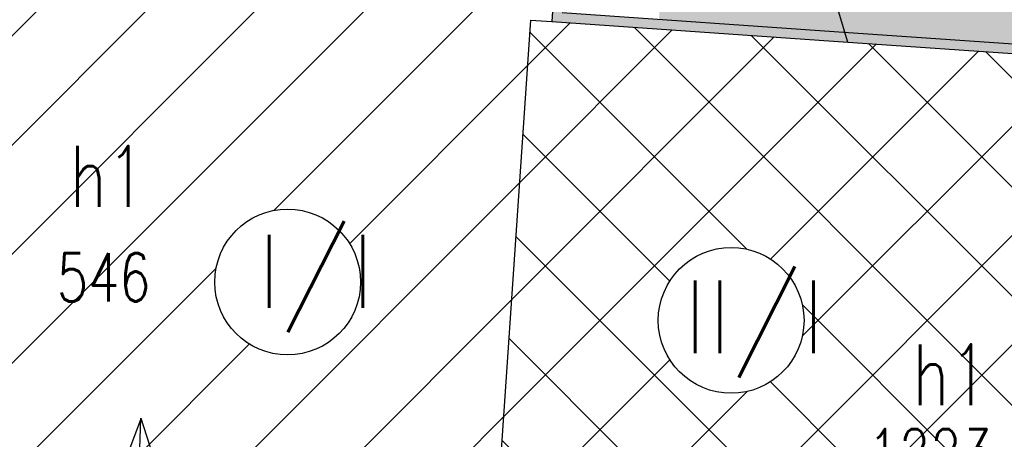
# Model space of a CAD drawing. Header units: inches. Extents: x 6268 to 12323, y 5221 to 42059.
# Tile 28 of 98: x 8872 to 9277, y 6790 to 6962. Entities that reach past the tile are written whole.
import ezdxf
from ezdxf.enums import TextEntityAlignment as Align

# ---------------------------------------------------------------- set-up
doc = ezdxf.new("R2010")
doc.units = ezdxf.units.IN
doc.header["$MEASUREMENT"] = 0
for name, color, linetype in [('312-budynek_ewidencyjny', 7, 'Continuous'), ('312-oznaczenie_budynku_ewidency', 7, 'Continuous'), ('nowy_pomiar', 7, 'Continuous'), ('przewod_elektroenergetyczny_nis', 7, 'Continuous'), ('przewod_kanalizacyjny', 7, 'Continuous')]:
    doc.layers.add(name, color=color, linetype=linetype)
doc.styles.get("Standard").update_dxf_attribs({"font": 'txt.shx'})
doc.styles.add('STYL_ARIAL', font='simplex', dxfattribs={"width": 0.75, "oblique": 0.1})

msp = doc.modelspace()

# ---------------------------------------------------------------- hatches: boundary and pattern name
at = {"transparency": 33554585}
h = msp.add_hatch(color=6, dxfattribs=at)
h.set_gradient(color1=(88, 186, 72), color2=(88, 186, 72))
h.paths.add_polyline_path([(9232.256875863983, 7073.269382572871), (9233.783774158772, 7096.644121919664), (9150.345762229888, 7107.964748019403), (9161.354119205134, 7089.33626755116)])
h.paths.add_polyline_path([(9161.354119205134, 7089.33626755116), (9134.16427033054, 7095.497610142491), (9130.311224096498, 7039.096038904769), (9170.419048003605, 7049.781647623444), (9178.100391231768, 7051.763929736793), (9177.869048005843, 7052.269647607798), (9178.271048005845, 7055.059647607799), (9180.249249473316, 7057.342517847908), (9176.219048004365, 7064.181647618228)])
h.paths.add_polyline_path([(9232.256875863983, 7073.269382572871), (9161.354119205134, 7089.33626755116), (9176.219048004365, 7064.181647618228), (9180.30725356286, 7057.244086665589), (9182.81904800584, 7057.981647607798), (9185.523048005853, 7057.187647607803), (9187.36704800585, 7055.059647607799), (9187.769048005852, 7052.269647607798), (9186.597048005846, 7049.7076476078), (9184.238496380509, 7048.191009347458), (9186.01904800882, 7042.181647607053), (9188.174927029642, 7035.005272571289), (9227.602462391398, 7032.698463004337, -0.4162034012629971), (9229.729415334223, 7034.577394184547)], flags=17)
h.paths.add_polyline_path([(9178.521719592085, 7035.570058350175), (9181.63486077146, 7048.183647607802), (9181.411048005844, 7048.183647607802), (9179.041048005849, 7049.7076476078), (9178.100391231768, 7051.763929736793), (9170.419048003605, 7049.781647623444), (9130.311224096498, 7039.096038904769), (9130.263233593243, 7038.393545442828)])
h.paths.add_polyline_path([(9130.263233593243, 7038.393545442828), (9128.049030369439, 7005.981647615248), (9171.21904800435, 7005.981647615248), (9178.521719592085, 7035.570058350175)])
h.paths.add_polyline_path([(9211.533094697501, 6957.251850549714), (9188.174927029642, 7035.005272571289), (9178.521719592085, 7035.570058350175), (9171.21904800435, 7005.981647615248), (9128.049030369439, 7005.981647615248), (9127.936002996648, 7004.32713297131), (9137.855942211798, 7003.649457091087), (9135.045657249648, 6962.520614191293)])
h.paths.add_polyline_path([(9316.216599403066, 6950.041302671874), (9323.282684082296, 7052.642523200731), (9161.354119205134, 7089.33626755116), (9176.219048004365, 7064.181647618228), (9180.30725356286, 7057.244086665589), (9182.81904800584, 7057.981647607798), (9185.523048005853, 7057.187647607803), (9187.36704800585, 7055.059647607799), (9187.769048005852, 7052.269647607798), (9186.597048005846, 7049.7076476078), (9184.238496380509, 7048.191009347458), (9186.01904800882, 7042.181647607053), (9211.533094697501, 6957.251850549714), (9213.037932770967, 6957.148191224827)])
h.paths.add_polyline_path([(9229.399048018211, 7032.581647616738, -1), (9229.79904801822, 7032.581647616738, -1)], flags=0)
h.paths.add_polyline_path([(9229.199048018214, 7032.581647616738, -1), (9229.999048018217, 7032.581647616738, -1)], flags=0)
h.paths.add_polyline_path([(9228.999048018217, 7032.581647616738, -1), (9230.199048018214, 7032.581647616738, -1)], flags=0)
h.paths.add_polyline_path([(9228.79904801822, 7032.581647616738, -1), (9230.399048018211, 7032.581647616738, -1)], flags=0)
h.paths.add_polyline_path([(9228.599048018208, 7032.581647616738, -1), (9230.599048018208, 7032.581647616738, -1)], flags=0)
h.paths.add_polyline_path([(9228.399048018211, 7032.581647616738, -1), (9230.79904801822, 7032.581647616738, -1)], flags=0)
h.paths.add_polyline_path([(9228.199048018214, 7032.581647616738, -1), (9230.999048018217, 7032.581647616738, -1)], flags=0)
h.paths.add_polyline_path([(9227.999048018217, 7032.581647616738, -1), (9231.199048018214, 7032.581647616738, -1)], flags=0)
h.paths.add_polyline_path([(9227.79904801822, 7032.581647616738, -1), (9231.399048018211, 7032.581647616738, -1)], flags=0)
h.paths.add_polyline_path([(9227.599048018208, 7032.581647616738, -1), (9231.599048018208, 7032.581647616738, -1)], flags=16)
h.paths.add_polyline_path([(9233.783774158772, 7096.644121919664), (9232.256875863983, 7073.269382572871), (9323.282684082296, 7052.642523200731), (9325.456458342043, 7084.206239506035)])
h.paths.add_polyline_path([(9154.454946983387, 7106.469920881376), (9179.806386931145, 7063.580770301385), (9199.175680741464, 7075.029807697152), (9173.824240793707, 7117.918958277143)], flags=9)
h.paths.add_polyline_path([(9120.42586275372, 7038.27564204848), (9168.57947002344, 7051.058632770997), (9162.80650647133, 7072.805423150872), (9114.65289920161, 7060.022432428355)], flags=9)
h.paths.add_polyline_path([(9184.731068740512, 7059.118610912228), (9199.173098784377, 7010.876828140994), (9220.727937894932, 7017.329650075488), (9206.285907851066, 7065.571432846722)], flags=24)
h.paths.add_polyline_path([(9198.685048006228, 7051.997647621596), (9212.077905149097, 7051.997647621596), (9212.077905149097, 7074.497647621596), (9198.685048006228, 7074.497647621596)], flags=24)
h.paths.add_polyline_path([(9116.309048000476, 7008.225647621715), (9168.809048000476, 7008.225647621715), (9168.809048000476, 7030.725647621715), (9116.309048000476, 7030.725647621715)], flags=9)
h.paths.add_polyline_path([(9170.4418060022, 7018.848124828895), (9187.39722227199, 6962.411519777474), (9208.945744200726, 6968.885405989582), (9191.990327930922, 7025.322011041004)], flags=24)
h.paths.add_polyline_path([(9116.309048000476, 6982.705647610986), (9166.13047657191, 6982.705647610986), (9166.13047657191, 7005.205647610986), (9116.309048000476, 7005.205647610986)], flags=9)
h.paths.add_polyline_path([(9227.400762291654, 7006.872219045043), (9281.32933372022, 7006.872219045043), (9281.32933372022, 7033.65793333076), (9227.400762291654, 7033.65793333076)], flags=24)
at = {"transparency": 33554687}
h = msp.add_hatch(color=6, dxfattribs=at)
h.set_gradient(color2=(0, 0, 0))
h.paths.add_polyline_path([(8844.03836309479, 7023.723654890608), (8733.965679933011, 7031.243860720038), (8733.655056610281, 7027.255758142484), (8843.877045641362, 7019.725351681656)])
h.paths.add_polyline_path([(8844.03836309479, 7023.723654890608), (8843.877045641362, 7019.725351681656), (8930.834376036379, 7013.784395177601), (8930.95460107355, 7017.785505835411)])
h.paths.add_polyline_path([(8930.95460107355, 7017.785505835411), (8930.834376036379, 7013.784395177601), (9013.98304800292, 7008.103647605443), (9025.960094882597, 7011.294597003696), (9014.255693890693, 7012.094344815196)])
h.paths.add_polyline_path([(9097.948369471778, 7006.375723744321), (9025.960094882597, 7011.294597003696), (9013.98304800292, 7008.103647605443), (9093.685048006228, 7002.65764761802), (9090.877048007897, 6961.553647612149), (9212.763048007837, 6953.157647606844), (9211.533094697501, 6957.251850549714), (9095.14021498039, 6965.269462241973)])
h.paths.add_polyline_path([(9213.037932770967, 6957.148191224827), (9211.533094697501, 6957.251850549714), (9212.763048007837, 6953.157647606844), (9342.55504800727, 6944.217647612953), (9362.991277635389, 6946.81944132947), (9342.8299327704, 6948.208191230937)])
h.paths.add_polyline_path([(9371.361151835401, 6946.242944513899), (9368.919048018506, 6942.40164760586), (9449.627048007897, 6936.843647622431), (9448.663048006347, 6922.74364762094), (9452.585675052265, 6922.00034246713), (9453.85194131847, 6940.562171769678)])
h.paths.add_polyline_path([(9371.361151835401, 6946.242944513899), (9369.193932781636, 6946.392191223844), (9362.991277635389, 6946.81944132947), (9342.55504800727, 6944.217647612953), (9368.919048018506, 6942.40164760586)])
h.paths.add_polyline_path([(9452.585675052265, 6922.00034246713), (9448.663048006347, 6922.74364762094), (9428.01904800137, 6620.57964760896), (9419.297048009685, 6621.17564762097), (9419.070362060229, 6617.181809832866), (9431.732286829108, 6616.316583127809)])
h.paths.add_polyline_path([(9269.987125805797, 6631.37678701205), (9269.714651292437, 6627.386078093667), (9419.070362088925, 6617.181810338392), (9419.297048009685, 6621.17564762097)])
h.paths.add_polyline_path([(9205.737048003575, 6635.765647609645), (9205.573385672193, 6633.371624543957), (9269.823589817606, 6628.981610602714), (9269.987048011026, 6631.3756476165)])
h.paths.add_polyline_path([(9205.573385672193, 6633.371624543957), (9205.46428951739, 6631.775785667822), (9269.714651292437, 6627.386078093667), (9269.823589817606, 6628.981610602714)])
h.paths.add_polyline_path([(9205.73710431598, 6635.766471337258), (9175.305048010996, 6637.845647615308), (9172.862298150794, 6634.003228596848), (9175.032395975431, 6633.854950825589), (9205.46428951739, 6631.775785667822)])
h.paths.add_polyline_path([(9056.583048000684, 6645.957647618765), (9055.52053380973, 6642.020866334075), (9056.31039596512, 6641.966950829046), (9172.862298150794, 6634.003228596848), (9175.305048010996, 6637.845647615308)])
h.paths.add_polyline_path([(9056.583048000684, 6645.957647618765), (9051.895048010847, 6646.277647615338), (9054.841048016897, 6689.377647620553), (8918.521163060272, 6698.690739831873), (8918.390845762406, 6694.689427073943), (9050.577480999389, 6685.658206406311), (9047.631560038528, 6642.559362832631), (9055.52053380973, 6642.020866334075)])
h.paths.add_polyline_path([(8835.35104800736, 6704.371647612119), (8835.078499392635, 6700.38147137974), (8898.930145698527, 6696.019015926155), (8899.203048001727, 6700.009647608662)])
h.paths.add_polyline_path([(8918.521163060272, 6698.690739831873), (8899.20310693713, 6700.010509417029), (8898.930145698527, 6696.019015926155), (8918.390845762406, 6694.689427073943)])
h.paths.add_polyline_path([(8835.351122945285, 6704.372744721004), (8831.16521652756, 6704.658717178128), (8831.003876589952, 6700.659856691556), (8835.078499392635, 6700.38147137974)])
h.paths.add_polyline_path([(8831.16521652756, 6704.658717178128), (8688.495048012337, 6714.405647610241), (8710.179048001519, 7028.859647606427), (8733.655056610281, 7027.255758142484), (8733.965679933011, 7031.243860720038), (8706.463527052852, 7033.122817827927), (8684.229172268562, 6710.687759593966), (8831.003876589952, 6700.659856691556)])
h.paths.add_polyline_path([(9340.293580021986, 6943.052185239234), (9392.90480371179, 6949.748910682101), (9390.063768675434, 6972.068823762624), (9337.45254498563, 6965.372098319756)], flags=9)
at = {"transparency": 33554483}
h = msp.add_hatch(dxfattribs=at)
h.set_pattern_fill('ANSI31', color=256, scale=10, style=0)
h.set_pattern_definition([(45, (-16101.32789212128, -7013.490858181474), (-22.45064030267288, 22.45064030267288), [])])
h.paths.add_polyline_path([(8843.877045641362, 7019.725351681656), (8831.16521652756, 6704.658717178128), (8918.521163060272, 6698.690739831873), (8921.767048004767, 6798.353647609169), (8921.81785604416, 6798.195185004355), (8921.756525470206, 6798.030559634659), (8918.521163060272, 6698.690739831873), (9054.841048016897, 6689.377647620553), (9063.421048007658, 6688.789647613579), (9082.09704800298, 6962.153647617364), (9090.877048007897, 6961.553647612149), (9093.685048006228, 7002.65764761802), (9013.98304800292, 7008.103647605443)])
h.paths.add_polyline_path([(9012.140757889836, 6854.386751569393, -1), (8952.140757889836, 6854.386751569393, -1)], flags=16)
h.paths.add_polyline_path([(8843.877045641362, 7019.725351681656), (8710.179048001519, 7028.859647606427), (8688.495048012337, 6714.405647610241), (8831.16521652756, 6704.658717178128)])
h.paths.add_polyline_path([(8957.95533067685, 6826.883263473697), (9007.88711785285, 6826.883263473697), (9007.88711785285, 6888.704545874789), (8957.95533067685, 6888.704545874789)], flags=24)
h.paths.add_polyline_path([(8878.900640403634, 6722.897779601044), (8896.99913465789, 6721.917916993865), (8898.41824602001, 6748.129529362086), (8880.319751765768, 6749.109391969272)], flags=24)
h.paths.add_polyline_path([(8882.113048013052, 6841.325647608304), (8929.970190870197, 6841.325647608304), (8929.970190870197, 6871.325647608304), (8882.113048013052, 6871.325647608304)], flags=24)
h.paths.add_polyline_path([(8886.183048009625, 6879.141647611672), (8920.111619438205, 6879.141647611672), (8920.111619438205, 6916.641647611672), (8886.183048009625, 6916.641647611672)], flags=24)
h = msp.add_hatch(dxfattribs=at)
h.set_pattern_fill('ANSI37', color=256, scale=10, style=0)
h.set_pattern_definition([(45, (-16101.32789212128, -7013.490858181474), (-22.45064030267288, 22.45064030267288), []), (135, (-16101.32789212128, -7013.490858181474), (-22.45064030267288, -22.45064030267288), [])])
h.paths.add_polyline_path([(9448.663048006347, 6922.74364762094), (9449.627048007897, 6936.843647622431), (9368.919048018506, 6942.40164760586), (9342.55504800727, 6944.217647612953), (9212.763048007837, 6953.157647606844), (9090.877048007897, 6961.553647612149), (9082.09704800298, 6962.153647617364), (9063.421048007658, 6688.789647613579), (9054.841048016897, 6689.377647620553), (9051.895048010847, 6646.277647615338), (9056.583048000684, 6645.957647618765), (9175.305048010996, 6637.845647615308), (9419.297048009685, 6621.17564762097), (9428.01904800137, 6620.57964760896)])
h.paths.add_polyline_path([(9134.754777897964, 6838.602320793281, -1), (9194.754777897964, 6838.602320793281, -1)], flags=0)
h.paths.add_polyline_path([(9133.322570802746, 6808.1892471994), (9194.898287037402, 6808.1892471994), (9194.898287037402, 6870.010529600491), (9133.322570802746, 6870.010529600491)], flags=24)
h.paths.add_polyline_path([(9235.10101419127, 6649.299501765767), (9253.199319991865, 6648.316164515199), (9254.623463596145, 6674.527503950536), (9236.52515779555, 6675.510841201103)], flags=24)
h.paths.add_polyline_path([(9215.973048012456, 6769.520314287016), (9275.973048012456, 6769.520314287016), (9275.973048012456, 6799.520314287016), (9215.973048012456, 6799.520314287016)], flags=24)
h.paths.add_polyline_path([(9238.09676230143, 6797.487647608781), (9272.025333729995, 6797.487647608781), (9272.025333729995, 6834.987647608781), (9238.09676230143, 6834.987647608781)], flags=24)

# ---------------------------------------------------------------- linework, layer by layer
for centre in [(8982.140757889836, 6854.386751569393), (9164.754777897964, 6838.602320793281)]:
    msp.add_circle(centre, 30)
at = {"layer": '312-budynek_ewidencyjny', "color": 7}
for points in [[(9093.685048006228, 7002.65764761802, 0), (9090.877048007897, 6961.553647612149, 0)], [(9082.09704800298, 6962.153647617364, 0), (9063.421048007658, 6688.789647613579, 0)]]:
    msp.add_polyline3d(points, dxfattribs=at)
at = {"layer": 'nowy_pomiar', "color": 7}
for points in [[(9095.14021498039, 6965.269462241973, 0), (9095.14021498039, 6965.269462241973, 0), (9213.037932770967, 6957.148191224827, 0), (9342.8299327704, 6948.208191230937, 0), (9369.193932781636, 6946.392191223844, 0), (9453.89043546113, 6940.559520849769, 0)], [(9082.09704800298, 6962.153647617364, 0), (9090.877048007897, 6961.553647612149, 0), (9212.763048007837, 6953.157647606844, 0), (9342.55504800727, 6944.217647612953, 0), (9368.919048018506, 6942.40164760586, 0), (9449.627048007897, 6936.843647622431, 0)]]:
    msp.add_polyline3d(points, dxfattribs=at)
at = {"layer": 'przewod_elektroenergetyczny_nis', "color": 1}
for points in [[(8911.035048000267, 6769.251647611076, 0), (8921.81504801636, 6798.187647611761, 0)], [(8912.011048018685, 6498.801647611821, 0), (8921.767048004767, 6798.353647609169, 0), (8931.359048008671, 6768.437647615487, 0)]]:
    msp.add_polyline3d(points, dxfattribs=at)
at = {"layer": 'przewod_kanalizacyjny', "color": 34}
msp.add_polyline3d([(9212.763048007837, 6953.157647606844, 0), (9186.01904800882, 7042.181647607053, 0), (9182.81904800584, 7052.981647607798, 0)], dxfattribs=at)

# ---------------------------------------------------------------- texts
at = {"char_height": 30, "attachment_point": 1}
for s, insert in [('I/I', (8969.363925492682, 6873.776169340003)), ('II/I', (9144.731165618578, 6855.082153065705))]:
    msp.add_mtext_dynamic_manual_height_columns(s, width=49.94872810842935, gutter_width=12.5, heights=[-30], dxfattribs=dict(at, insert=insert))
at = {"layer": '312-oznaczenie_budynku_ewidency', "color": 7, "style": 'STYL_ARIAL', "width": 0.75}
for s, height, p in [('h1', 25, (8892.433048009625, 6910.391647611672)), ('546', 20, (8887.113048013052, 6866.325647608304))]:
    msp.add_text(s, height=height, dxfattribs=at).set_placement(p, align=Align.TOP_LEFT)
msp.add_text('h1', height=25, dxfattribs=at).set_placement((9255.061048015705, 6816.237647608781), align=Align.MIDDLE_CENTER)
msp.add_text('1223', height=20, dxfattribs=at).set_placement((9220.973048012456, 6767.853647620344), align=Align.BOTTOM_LEFT)

doc.saveas('drawing.dxf')
